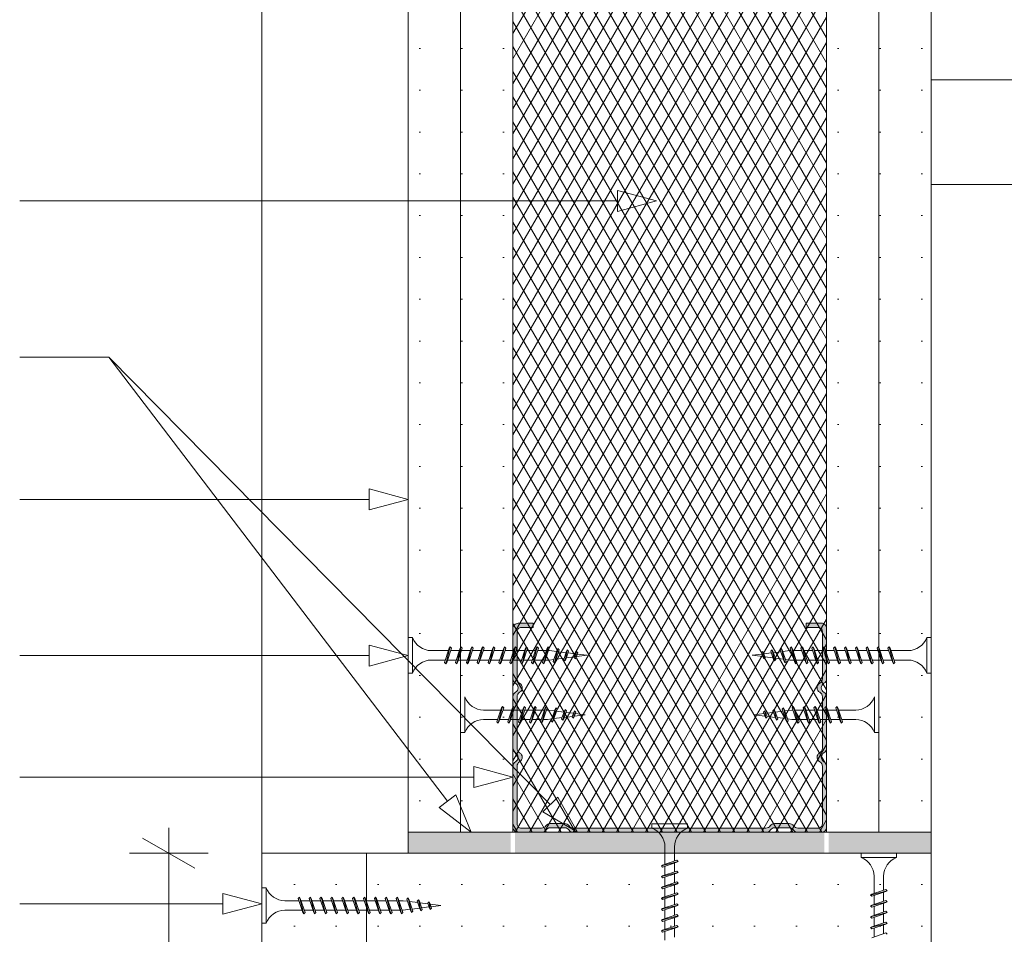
# Paper-space layout 'AD-01 DETAL MONTAŻU BRAMY' of a CAD drawing. Header units: millimetres. Extents: x 0 to 420, y 0 to 297.
# Tile 13 of 16: x 290 to 313, y 243 to 265. Entities that reach past the tile are written whole.
import ezdxf
from ezdxf.xclip import XClip

# ---------------------------------------------------------------- set-up
doc = ezdxf.new("R2010")
doc.units = ezdxf.units.MM
doc.header["$MEASUREMENT"] = 0
doc.header["$XCLIPFRAME"] = 0
for name, color, linetype, lineweight, true_color in [('0_Nr_pióra__170', 7, 'Continuous', 5, 0x1c1c1c), ('0_Nr_pióra__7', 7, 'Continuous', 18, 0x171717), ('A_ściany proj_Nr_pióra__21', 7, 'Continuous', 5, 0xb0b0b0)]:
    doc.layers.add(name, color=color, linetype=linetype, lineweight=lineweight, true_color=true_color)
for name, color, linetype, lineweight in [('0_Nr_pióra__2', 8, 'Continuous', 13), ('0_Nr_pióra__3', 252, 'Continuous', 13), ('A_stolarka_Nr_pióra__1', 7, 'Continuous', 20), ('A_wymiary_Nr_pióra__1', 7, 'Continuous', 20), ('A_wymiary_Nr_pióra__2', 8, 'Continuous', 13), ('A_ściany proj_Nr_pióra__1', 7, 'Continuous', 20), ('A_ściany proj_Nr_pióra__2', 8, 'Continuous', 13)]:
    doc.layers.add(name, color=color, linetype=linetype, lineweight=lineweight)
doc.layers.add('A_podrys', color=7, linetype='Continuous')
doc.layers.add('A_ściany proj', color=7, linetype='Continuous')
pattern_1 = [(0, (-17238.5636, -4224.6474), (0, 1), [0, -1])]

# ---------------------------------------------------------------- blocks, each defined once
blk = doc.blocks.new('Rysunek_3_3', base_point=(-17238.564, -4224.647))
at = {"linetype": 'Continuous', "lineweight": 0, "true_color": 0x4b4b4b}
blk.add_hatch(color=251, dxfattribs=at).paths.add_polyline_path([(301.658, 247.612, 0.267949), (301.72, 247.504, -0.57735), (301.72, 247.288, 0.267949), (301.658, 247.179), (301.658, 245.726, 0.414214), (301.783, 245.601), (302.344, 245.601, 0.247529), (302.447, 245.655, -0.247529), (302.55, 245.71), (302.9, 245.71, -0.247529), (303.003, 245.655, 0.247529), (303.106, 245.601), (307.709, 245.601, 0.247529), (307.812, 245.655, -0.247529), (307.915, 245.71), (308.265, 245.71, -0.247529), (308.368, 245.655, 0.247529), (308.471, 245.601), (309.033, 245.601, 0.414214), (309.158, 245.726), (309.158, 247.179, 0.267949), (309.095, 247.288, -0.57735), (309.095, 247.504, 0.267949), (309.158, 247.612), (309.158, 248.842, 0.267949), (309.095, 248.95, -0.57735), (309.095, 249.167, 0.267949), (309.158, 249.275), (309.158, 250.478, 0.414214), (309.033, 250.603), (308.67, 250.603), (308.67, 250.503), (308.958, 250.503, -0.414214), (309.058, 250.403), (309.058, 249.275, -0.267949), (308.995, 249.167, 0.57735), (308.995, 248.95, -0.267949), (309.058, 248.842), (309.058, 247.612, -0.267949), (308.995, 247.504, 0.57735), (308.995, 247.288, -0.267949), (309.058, 247.179), (309.058, 245.801, -0.414214), (308.958, 245.701), (308.471, 245.701, -0.247529), (308.368, 245.755, 0.247529), (308.265, 245.81), (307.915, 245.81, 0.247529), (307.812, 245.755, -0.247529), (307.709, 245.701), (303.106, 245.701, -0.247529), (303.003, 245.755, 0.247529), (302.9, 245.81), (302.55, 245.81, 0.247529), (302.447, 245.755, -0.247529), (302.344, 245.701), (301.858, 245.701, -0.414214), (301.758, 245.801), (301.758, 247.179, -0.267949), (301.82, 247.288, 0.57735), (301.82, 247.504, -0.267949), (301.758, 247.612), (301.758, 248.842, -0.267949), (301.82, 248.95, 0.57735), (301.82, 249.167, -0.267949), (301.758, 249.275), (301.758, 250.401, -0.414214), (301.858, 250.501), (302.146, 250.501), (302.146, 250.601), (301.783, 250.601, 0.414214), (301.658, 250.476), (301.658, 249.275, 0.267949), (301.72, 249.167, -0.57735), (301.72, 248.95, 0.267949), (301.658, 248.842)])
at = {"layer": 'A_ściany proj', "linetype": 'Continuous', "lineweight": 13}
h = blk.add_hatch(dxfattribs=at)
h.set_pattern_fill('gypsum_0003', color=8, style=0, pattern_type=2)
h.set_pattern_definition(pattern_1)
h.paths.add_polyline_path([(299.158, 283.135), (299.158, 245.601), (300.408, 245.601), (300.408, 283.135)])
h = blk.add_hatch(dxfattribs=at)
h.set_pattern_fill('gypsum_0003', color=8, style=0, pattern_type=2)
h.set_pattern_definition(pattern_1)
h.paths.add_polyline_path([(300.408, 283.135), (300.408, 245.601), (301.658, 245.601), (301.658, 283.135)])
h = blk.add_hatch(dxfattribs=at)
h.set_pattern_fill('batt_insulation_0003', color=8, style=0, pattern_type=2)
h.set_pattern_definition([(60, (-17238.56358, -4224.6474), (-0.259807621, 0.15), []), (120, (-17238.56358, -4224.6474), (0.259807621, 0.15), [])])
h.paths.add_polyline_path([(301.658, 245.601), (309.158, 245.601), (309.158, 283.135), (301.658, 283.135)])
h = blk.add_hatch(dxfattribs=at)
h.set_pattern_fill('gypsum_0003', color=8, style=0, pattern_type=2)
h.set_pattern_definition(pattern_1)
h.paths.add_polyline_path([(310.408, 245.601), (310.408, 283.135), (309.158, 283.135), (309.158, 245.601)])
h = blk.add_hatch(dxfattribs=at)
h.set_pattern_fill('gypsum_0003', color=8, style=0, pattern_type=2)
h.set_pattern_definition(pattern_1)
h.paths.add_polyline_path([(311.658, 245.601), (311.658, 283.135), (310.408, 283.135), (310.408, 245.601)])
for points in [[(299.158, 245.601), (299.158, 245.101), (301.608, 245.101), (301.608, 245.601)], [(301.708, 245.601), (301.708, 245.101), (309.108, 245.101), (309.108, 245.601)], [(309.208, 245.601), (309.208, 245.101), (311.658, 245.101), (311.658, 245.601)]]:
    blk.add_hatch(color=8, dxfattribs=at).paths.add_polyline_path(points)
h = blk.add_hatch(dxfattribs=at)
h.set_pattern_fill('gypsum_0003', color=8, style=0, pattern_type=2)
h.set_pattern_definition(pattern_1)
h.paths.add_polyline_path([(295.658, 245.101), (295.658, 223.601), (298.158, 223.601), (298.158, 245.101)])
h = blk.add_hatch(dxfattribs=at)
h.set_pattern_fill('gypsum_0003', color=8, style=0, pattern_type=2)
h.set_pattern_definition(pattern_1)
h.paths.add_polyline_path([(298.158, 245.101), (298.158, 242.601), (311.658, 242.601), (311.658, 245.101)])
at = {"layer": '0_Nr_pióra__170', "color": 250, "linetype": 'Continuous', "lineweight": 5, "true_color": 0x1c1c1c}
for p, q in [((291.766, 260.703), (289.867, 260.703)), ((304.156, 260.703), (291.766, 260.703)), ((292.001, 256.971), (289.867, 256.971)), ((292.001, 256.971), (289.867, 256.971)), ((300.092, 246.343), (292.001, 256.971)), ((302.552, 246.265), (292.001, 256.971)), ((292.001, 253.565), (289.867, 253.565)), ((298.224, 253.565), (292.001, 253.565)), ((292.001, 249.827), (289.867, 249.827)), ((298.224, 249.827), (292.001, 249.827)), ((292.001, 246.924), (289.867, 246.924)), ((300.724, 246.924), (292.001, 246.924)), ((292.001, 243.89), (289.867, 243.89)), ((294.724, 243.89), (292.001, 243.89))]:
    blk.add_line(p, q, dxfattribs=at)
at = {"layer": '0_Nr_pióra__2', "color": 8, "linetype": 'Continuous', "lineweight": 13}
for p, q in [((299.158, 250.26), (299.258, 250.26)), ((299.158, 249.41), (299.158, 250.26)), ((299.258, 249.41), (299.258, 250.26)), ((311.658, 250.26), (311.558, 250.26)), ((311.558, 249.41), (311.558, 250.26)), ((311.658, 249.41), (311.658, 250.26)), ((300.026, 249.666), (300.139, 250.003)), ((300.057, 249.635), (300.157, 250.035)), ((300.076, 249.666), (300.189, 250.003)), ((300.157, 250.035), (300.139, 250.003)), ((300.157, 250.035), (300.189, 250.003)), ((300.286, 249.666), (300.399, 250.003)), ((300.317, 249.635), (300.417, 250.035)), ((300.336, 249.666), (300.449, 250.003)), ((300.417, 250.035), (300.399, 250.003)), ((300.417, 250.035), (300.449, 250.003)), ((300.546, 249.666), (300.659, 250.003)), ((300.577, 249.635), (300.677, 250.035)), ((300.596, 249.666), (300.709, 250.003)), ((300.677, 250.035), (300.659, 250.003)), ((300.677, 250.035), (300.709, 250.003)), ((300.806, 249.666), (300.919, 250.003)), ((300.837, 249.635), (300.937, 250.035)), ((300.856, 249.666), (300.969, 250.003)), ((300.937, 250.035), (300.919, 250.003)), ((300.937, 250.035), (300.969, 250.003)), ((301.066, 249.666), (301.179, 250.003)), ((301.097, 249.635), (301.197, 250.035)), ((301.116, 249.666), (301.229, 250.003)), ((301.197, 250.035), (301.179, 250.003)), ((301.197, 250.035), (301.229, 250.003)), ((301.326, 249.666), (301.439, 250.003)), ((301.357, 249.635), (301.457, 250.035)), ((301.376, 249.666), (301.489, 250.003)), ((301.457, 250.035), (301.439, 250.003)), ((301.457, 250.035), (301.489, 250.003)), ((301.586, 249.666), (301.699, 250.003)), ((301.617, 249.635), (301.717, 250.035)), ((301.636, 249.666), (301.749, 250.003)), ((301.717, 250.035), (301.699, 250.003)), ((301.717, 250.035), (301.749, 250.003)), ((301.846, 249.666), (301.959, 250.003)), ((301.877, 249.635), (301.977, 250.035)), ((301.896, 249.666), (302.009, 250.003)), ((301.977, 250.035), (301.959, 250.003)), ((301.977, 250.035), (302.009, 250.003)), ((302.106, 249.666), (302.219, 250.003)), ((302.137, 249.635), (302.237, 250.035)), ((302.156, 249.666), (302.269, 250.003)), ((302.237, 250.035), (302.219, 250.003)), ((302.237, 250.035), (302.269, 250.003)), ((302.366, 249.666), (302.479, 250.003)), ((302.397, 249.635), (302.497, 250.035)), ((302.416, 249.666), (302.529, 250.003)), ((302.497, 250.035), (302.479, 250.003)), ((302.497, 250.035), (302.529, 250.003)), ((302.653, 249.656), (302.735, 250)), ((302.735, 250), (302.716, 249.968)), ((302.735, 250), (302.766, 249.968)), ((308.08, 250), (308.049, 249.968)), ((308.08, 250), (308.099, 249.968)), ((308.162, 249.656), (308.08, 250)), ((308.318, 250.035), (308.286, 250.003)), ((308.399, 249.666), (308.286, 250.003)), ((308.318, 250.035), (308.336, 250.003)), ((308.418, 249.635), (308.318, 250.035)), ((308.449, 249.666), (308.336, 250.003)), ((308.578, 250.035), (308.546, 250.003)), ((308.659, 249.666), (308.546, 250.003)), ((308.578, 250.035), (308.596, 250.003)), ((308.678, 249.635), (308.578, 250.035)), ((308.709, 249.666), (308.596, 250.003)), ((308.838, 250.035), (308.806, 250.003)), ((308.919, 249.666), (308.806, 250.003)), ((308.838, 250.035), (308.856, 250.003)), ((308.938, 249.635), (308.838, 250.035)), ((308.969, 249.666), (308.856, 250.003)), ((309.098, 250.035), (309.066, 250.003)), ((309.179, 249.666), (309.066, 250.003)), ((309.098, 250.035), (309.116, 250.003)), ((309.198, 249.635), (309.098, 250.035)), ((309.229, 249.666), (309.116, 250.003)), ((309.358, 250.035), (309.326, 250.003)), ((309.439, 249.666), (309.326, 250.003)), ((309.358, 250.035), (309.376, 250.003)), ((309.458, 249.635), (309.358, 250.035)), ((309.489, 249.666), (309.376, 250.003)), ((309.618, 250.035), (309.586, 250.003)), ((309.699, 249.666), (309.586, 250.003)), ((309.618, 250.035), (309.636, 250.003)), ((309.718, 249.635), (309.618, 250.035)), ((309.749, 249.666), (309.636, 250.003)), ((309.878, 250.035), (309.846, 250.003)), ((309.959, 249.666), (309.846, 250.003)), ((309.878, 250.035), (309.896, 250.003)), ((309.978, 249.635), (309.878, 250.035)), ((310.009, 249.666), (309.896, 250.003)), ((310.138, 250.035), (310.106, 250.003)), ((310.219, 249.666), (310.106, 250.003)), ((310.138, 250.035), (310.156, 250.003)), ((310.238, 249.635), (310.138, 250.035)), ((310.269, 249.666), (310.156, 250.003)), ((310.398, 250.035), (310.366, 250.003)), ((310.479, 249.666), (310.366, 250.003)), ((310.398, 250.035), (310.416, 250.003)), ((310.498, 249.635), (310.398, 250.035)), ((310.529, 249.666), (310.416, 250.003)), ((310.658, 250.035), (310.626, 250.003)), ((310.739, 249.666), (310.626, 250.003)), ((310.658, 250.035), (310.676, 250.003)), ((310.758, 249.635), (310.658, 250.035)), ((310.789, 249.666), (310.676, 250.003)), ((300.12, 249.947), (299.708, 249.947)), ((300.38, 249.947), (300.17, 249.947)), ((300.64, 249.947), (300.43, 249.947)), ((300.9, 249.947), (300.69, 249.947)), ((301.16, 249.947), (300.95, 249.947)), ((301.42, 249.947), (301.21, 249.947)), ((301.68, 249.947), (301.47, 249.947)), ((301.94, 249.947), (301.73, 249.947)), ((302.2, 249.947), (301.99, 249.947)), ((302.46, 249.947), (302.25, 249.947)), ((302.537, 249.947), (302.51, 249.947)), ((302.702, 249.927), (302.537, 249.947)), ((302.622, 249.687), (302.716, 249.968)), ((302.672, 249.687), (302.766, 249.968)), ((302.69, 249.741), (302.884, 249.766)), ((302.928, 249.898), (302.75, 249.921)), ((302.873, 249.734), (302.939, 249.931)), ((302.905, 249.703), (302.957, 249.963)), ((302.923, 249.734), (302.989, 249.931)), ((302.935, 249.772), (303.129, 249.796)), ((302.957, 249.963), (302.939, 249.931)), ((302.957, 249.963), (302.989, 249.931)), ((303.154, 249.87), (302.976, 249.892)), ((303.124, 249.781), (303.164, 249.898)), ((303.156, 249.75), (303.124, 249.781)), ((303.156, 249.75), (303.182, 249.93)), ((303.156, 249.75), (303.174, 249.781)), ((303.182, 249.93), (303.164, 249.898)), ((303.174, 249.781), (303.213, 249.898)), ((303.181, 249.803), (303.437, 249.835)), ((303.182, 249.93), (303.213, 249.898)), ((303.437, 249.835), (303.202, 249.864)), ((307.378, 249.835), (307.613, 249.864)), ((307.634, 249.803), (307.378, 249.835)), ((307.633, 249.93), (307.602, 249.898)), ((307.641, 249.781), (307.602, 249.898)), ((307.659, 249.75), (307.633, 249.93)), ((307.633, 249.93), (307.651, 249.898)), ((307.659, 249.75), (307.641, 249.781)), ((307.691, 249.781), (307.651, 249.898)), ((307.659, 249.75), (307.691, 249.781)), ((307.661, 249.87), (307.839, 249.892)), ((307.88, 249.772), (307.686, 249.796)), ((307.858, 249.963), (307.826, 249.931)), ((307.892, 249.734), (307.826, 249.931)), ((307.858, 249.963), (307.876, 249.931)), ((307.91, 249.703), (307.858, 249.963)), ((307.942, 249.734), (307.876, 249.931)), ((307.887, 249.898), (308.065, 249.921)), ((308.125, 249.741), (307.931, 249.766)), ((308.143, 249.687), (308.049, 249.968)), ((308.193, 249.687), (308.099, 249.968)), ((308.113, 249.927), (308.278, 249.947)), ((308.278, 249.947), (308.305, 249.947)), ((308.355, 249.947), (308.565, 249.947)), ((308.615, 249.947), (308.825, 249.947)), ((308.875, 249.947), (309.085, 249.947)), ((309.135, 249.947), (309.345, 249.947)), ((309.395, 249.947), (309.605, 249.947)), ((309.655, 249.947), (309.865, 249.947)), ((309.915, 249.947), (310.125, 249.947)), ((310.175, 249.947), (310.385, 249.947)), ((310.435, 249.947), (310.645, 249.947)), ((310.695, 249.947), (311.108, 249.947)), ((299.708, 249.722), (300.045, 249.722)), ((300.057, 249.635), (300.026, 249.666)), ((300.057, 249.635), (300.076, 249.666)), ((300.094, 249.722), (300.305, 249.722)), ((300.317, 249.635), (300.286, 249.666)), ((300.317, 249.635), (300.336, 249.666)), ((300.354, 249.722), (300.565, 249.722)), ((300.577, 249.635), (300.546, 249.666)), ((300.577, 249.635), (300.596, 249.666)), ((300.614, 249.722), (300.825, 249.722)), ((300.837, 249.635), (300.806, 249.666)), ((300.837, 249.635), (300.856, 249.666)), ((300.874, 249.722), (301.085, 249.722)), ((301.097, 249.635), (301.066, 249.666)), ((301.097, 249.635), (301.116, 249.666)), ((301.134, 249.722), (301.345, 249.722)), ((301.357, 249.635), (301.326, 249.666)), ((301.357, 249.635), (301.376, 249.666)), ((301.394, 249.722), (301.605, 249.722)), ((301.617, 249.635), (301.586, 249.666)), ((301.617, 249.635), (301.636, 249.666)), ((301.654, 249.722), (301.865, 249.722)), ((301.877, 249.635), (301.846, 249.666)), ((301.877, 249.635), (301.896, 249.666)), ((301.914, 249.722), (302.125, 249.722)), ((302.137, 249.635), (302.106, 249.666)), ((302.137, 249.635), (302.156, 249.666)), ((302.174, 249.722), (302.385, 249.722)), ((302.397, 249.635), (302.366, 249.666)), ((302.397, 249.635), (302.416, 249.666)), ((302.434, 249.722), (302.537, 249.722)), ((302.537, 249.722), (302.638, 249.735)), ((302.653, 249.656), (302.622, 249.687)), ((302.653, 249.656), (302.672, 249.687)), ((302.905, 249.703), (302.873, 249.734)), ((302.905, 249.703), (302.923, 249.734)), ((307.91, 249.703), (307.892, 249.734)), ((307.91, 249.703), (307.942, 249.734)), ((308.162, 249.656), (308.143, 249.687)), ((308.162, 249.656), (308.193, 249.687)), ((308.278, 249.722), (308.177, 249.735)), ((308.381, 249.722), (308.278, 249.722)), ((308.418, 249.635), (308.399, 249.666)), ((308.418, 249.635), (308.449, 249.666)), ((308.641, 249.722), (308.43, 249.722)), ((308.678, 249.635), (308.659, 249.666)), ((308.678, 249.635), (308.709, 249.666)), ((308.901, 249.722), (308.69, 249.722)), ((308.938, 249.635), (308.919, 249.666)), ((308.938, 249.635), (308.969, 249.666)), ((309.161, 249.722), (308.95, 249.722)), ((309.198, 249.635), (309.179, 249.666)), ((309.198, 249.635), (309.229, 249.666)), ((309.421, 249.722), (309.21, 249.722)), ((309.458, 249.635), (309.439, 249.666)), ((309.458, 249.635), (309.489, 249.666)), ((309.681, 249.722), (309.47, 249.722)), ((309.718, 249.635), (309.699, 249.666)), ((309.718, 249.635), (309.749, 249.666)), ((309.941, 249.722), (309.73, 249.722)), ((309.978, 249.635), (309.959, 249.666)), ((309.978, 249.635), (310.009, 249.666)), ((310.201, 249.722), (309.99, 249.722)), ((310.238, 249.635), (310.219, 249.666)), ((310.238, 249.635), (310.269, 249.666)), ((310.461, 249.722), (310.25, 249.722)), ((310.498, 249.635), (310.479, 249.666)), ((310.498, 249.635), (310.529, 249.666)), ((310.721, 249.722), (310.51, 249.722)), ((310.758, 249.635), (310.739, 249.666)), ((310.758, 249.635), (310.789, 249.666)), ((311.108, 249.722), (310.77, 249.722)), ((299.158, 249.41), (299.258, 249.41)), ((311.658, 249.41), (311.558, 249.41)), ((300.408, 247.988), (300.408, 248.838)), ((300.508, 247.988), (300.508, 248.838)), ((310.308, 247.988), (310.308, 248.838)), ((310.408, 247.988), (310.408, 248.838)), ((301.308, 248.213), (301.408, 248.613)), ((301.408, 248.613), (301.389, 248.582)), ((301.408, 248.613), (301.439, 248.582)), ((301.568, 248.213), (301.668, 248.613)), ((301.668, 248.613), (301.649, 248.582)), ((301.668, 248.613), (301.699, 248.582)), ((301.828, 248.213), (301.928, 248.613)), ((301.928, 248.613), (301.909, 248.582)), ((301.928, 248.613), (301.959, 248.582)), ((302.088, 248.213), (302.188, 248.613)), ((302.188, 248.613), (302.169, 248.582)), ((302.188, 248.613), (302.219, 248.582)), ((302.348, 248.213), (302.448, 248.613)), ((302.448, 248.613), (302.429, 248.582)), ((302.448, 248.613), (302.479, 248.582)), ((308.368, 248.613), (308.336, 248.582)), ((308.368, 248.613), (308.386, 248.582)), ((308.468, 248.213), (308.368, 248.613)), ((308.628, 248.613), (308.596, 248.582)), ((308.628, 248.613), (308.646, 248.582)), ((308.728, 248.213), (308.628, 248.613)), ((308.888, 248.613), (308.856, 248.582)), ((308.988, 248.213), (308.888, 248.613)), ((308.888, 248.613), (308.906, 248.582)), ((309.148, 248.613), (309.116, 248.582)), ((309.148, 248.613), (309.166, 248.582)), ((309.248, 248.213), (309.148, 248.613)), ((309.408, 248.613), (309.376, 248.582)), ((309.508, 248.213), (309.408, 248.613)), ((309.408, 248.613), (309.426, 248.582)), ((301.37, 248.526), (300.958, 248.526)), ((301.276, 248.245), (301.389, 248.582)), ((301.326, 248.245), (301.439, 248.582)), ((301.63, 248.526), (301.42, 248.526)), ((301.536, 248.245), (301.649, 248.582)), ((301.586, 248.245), (301.699, 248.582)), ((301.89, 248.526), (301.68, 248.526)), ((301.796, 248.245), (301.909, 248.582)), ((301.846, 248.245), (301.959, 248.582)), ((302.15, 248.526), (301.94, 248.526)), ((302.056, 248.245), (302.169, 248.582)), ((302.106, 248.245), (302.219, 248.582)), ((302.41, 248.526), (302.2, 248.526)), ((302.316, 248.245), (302.429, 248.582)), ((302.366, 248.245), (302.479, 248.582)), ((302.488, 248.526), (302.46, 248.526)), ((302.488, 248.526), (302.653, 248.505)), ((302.572, 248.266), (302.667, 248.547)), ((302.604, 248.235), (302.685, 248.578)), ((302.622, 248.266), (302.717, 248.547)), ((302.685, 248.578), (302.667, 248.547)), ((302.685, 248.578), (302.717, 248.547)), ((302.701, 248.499), (302.879, 248.477)), ((302.824, 248.313), (302.89, 248.51)), ((302.855, 248.282), (302.908, 248.541)), ((302.873, 248.313), (302.939, 248.51)), ((302.886, 248.351), (303.08, 248.375)), ((302.908, 248.541), (302.89, 248.51)), ((302.908, 248.541), (302.939, 248.51)), ((302.926, 248.471), (303.105, 248.449)), ((303.075, 248.36), (303.114, 248.477)), ((303.106, 248.329), (303.075, 248.36)), ((303.106, 248.329), (303.132, 248.508)), ((303.106, 248.329), (303.125, 248.36)), ((303.132, 248.508), (303.114, 248.477)), ((303.125, 248.36), (303.164, 248.477)), ((303.132, 248.508), (303.164, 248.477)), ((303.132, 248.381), (303.388, 248.413)), ((303.152, 248.443), (303.388, 248.413)), ((307.663, 248.443), (307.427, 248.413)), ((307.683, 248.381), (307.427, 248.413)), ((307.683, 248.508), (307.651, 248.477)), ((307.69, 248.36), (307.651, 248.477)), ((307.709, 248.329), (307.683, 248.508)), ((307.683, 248.508), (307.701, 248.477)), ((307.709, 248.329), (307.69, 248.36)), ((307.74, 248.36), (307.701, 248.477)), ((307.709, 248.329), (307.74, 248.36)), ((307.889, 248.471), (307.71, 248.449)), ((307.929, 248.351), (307.735, 248.375)), ((307.907, 248.541), (307.876, 248.51)), ((307.942, 248.313), (307.876, 248.51)), ((307.96, 248.282), (307.907, 248.541)), ((307.907, 248.541), (307.925, 248.51)), ((307.991, 248.313), (307.925, 248.51)), ((308.114, 248.499), (307.936, 248.477)), ((308.13, 248.578), (308.098, 248.547)), ((308.193, 248.266), (308.098, 248.547)), ((308.13, 248.578), (308.148, 248.547)), ((308.211, 248.235), (308.13, 248.578)), ((308.243, 248.266), (308.148, 248.547)), ((308.327, 248.526), (308.162, 248.505)), ((308.327, 248.526), (308.355, 248.526)), ((308.449, 248.245), (308.336, 248.582)), ((308.499, 248.245), (308.386, 248.582)), ((308.405, 248.526), (308.615, 248.526)), ((308.709, 248.245), (308.596, 248.582)), ((308.759, 248.245), (308.646, 248.582)), ((308.665, 248.526), (308.875, 248.526)), ((308.969, 248.245), (308.856, 248.582)), ((309.019, 248.245), (308.906, 248.582)), ((308.925, 248.526), (309.135, 248.526)), ((309.229, 248.245), (309.116, 248.582)), ((309.279, 248.245), (309.166, 248.582)), ((309.185, 248.526), (309.395, 248.526)), ((309.489, 248.245), (309.376, 248.582)), ((309.539, 248.245), (309.426, 248.582)), ((309.445, 248.526), (309.858, 248.526)), ((300.958, 248.301), (301.295, 248.301)), ((301.308, 248.213), (301.276, 248.245)), ((301.308, 248.213), (301.326, 248.245)), ((301.345, 248.301), (301.555, 248.301)), ((301.568, 248.213), (301.536, 248.245)), ((301.568, 248.213), (301.586, 248.245)), ((301.605, 248.301), (301.815, 248.301)), ((301.828, 248.213), (301.796, 248.245)), ((301.828, 248.213), (301.846, 248.245)), ((301.865, 248.301), (302.075, 248.301)), ((302.088, 248.213), (302.056, 248.245)), ((302.088, 248.213), (302.106, 248.245)), ((302.125, 248.301), (302.335, 248.301)), ((302.348, 248.213), (302.316, 248.245)), ((302.348, 248.213), (302.366, 248.245)), ((302.385, 248.301), (302.488, 248.301)), ((302.488, 248.301), (302.588, 248.314)), ((302.604, 248.235), (302.572, 248.266)), ((302.604, 248.235), (302.622, 248.266)), ((302.64, 248.32), (302.834, 248.344)), ((302.855, 248.282), (302.824, 248.313)), ((302.855, 248.282), (302.873, 248.313)), ((307.96, 248.282), (307.942, 248.313)), ((307.96, 248.282), (307.991, 248.313)), ((308.175, 248.32), (307.981, 248.344)), ((308.211, 248.235), (308.193, 248.266)), ((308.211, 248.235), (308.243, 248.266)), ((308.327, 248.301), (308.227, 248.314)), ((308.43, 248.301), (308.327, 248.301)), ((308.468, 248.213), (308.449, 248.245)), ((308.468, 248.213), (308.499, 248.245)), ((308.69, 248.301), (308.48, 248.301)), ((308.728, 248.213), (308.709, 248.245)), ((308.728, 248.213), (308.759, 248.245)), ((308.95, 248.301), (308.74, 248.301)), ((308.988, 248.213), (308.969, 248.245)), ((308.988, 248.213), (309.019, 248.245)), ((309.21, 248.301), (309, 248.301)), ((309.248, 248.213), (309.229, 248.245)), ((309.248, 248.213), (309.279, 248.245)), ((309.47, 248.301), (309.26, 248.301)), ((309.508, 248.213), (309.489, 248.245)), ((309.508, 248.213), (309.539, 248.245)), ((309.858, 248.301), (309.52, 248.301)), ((300.408, 247.988), (300.508, 247.988)), ((310.408, 247.988), (310.308, 247.988)), ((304.983, 245.801), (304.983, 245.701)), ((305.833, 245.801), (304.983, 245.801)), ((305.833, 245.801), (305.833, 245.701)), ((305.833, 245.701), (304.983, 245.701)), ((305.295, 244.838), (305.295, 245.251)), ((305.52, 245.251), (305.52, 244.914)), ((309.983, 245.101), (309.983, 245.001)), ((310.833, 245.101), (309.983, 245.101)), ((310.833, 245.101), (310.833, 245.001)), ((305.608, 244.901), (305.208, 244.801)), ((305.576, 244.933), (305.239, 244.819)), ((305.576, 244.883), (305.239, 244.77)), ((305.52, 244.864), (305.52, 244.654)), ((305.608, 244.901), (305.576, 244.933)), ((305.608, 244.901), (305.576, 244.883)), ((310.833, 245.001), (309.983, 245.001)), ((305.208, 244.801), (305.239, 244.819)), ((305.208, 244.801), (305.239, 244.77)), ((305.608, 244.641), (305.208, 244.541)), ((305.576, 244.673), (305.239, 244.559)), ((305.576, 244.623), (305.239, 244.51)), ((305.295, 244.578), (305.295, 244.788)), ((305.52, 244.604), (305.52, 244.394)), ((305.608, 244.641), (305.576, 244.673)), ((305.608, 244.641), (305.576, 244.623)), ((305.208, 244.541), (305.239, 244.559)), ((305.208, 244.541), (305.239, 244.51)), ((305.608, 244.381), (305.208, 244.281)), ((305.576, 244.413), (305.239, 244.299)), ((305.576, 244.363), (305.239, 244.25)), ((305.295, 244.318), (305.295, 244.528)), ((305.608, 244.381), (305.576, 244.413)), ((305.608, 244.381), (305.576, 244.363)), ((310.295, 244.138), (310.295, 244.551)), ((310.52, 244.551), (310.52, 244.214)), ((295.658, 244.276), (295.758, 244.276)), ((295.658, 244.276), (295.658, 243.426)), ((295.758, 244.276), (295.758, 243.426)), ((305.208, 244.281), (305.239, 244.299)), ((305.208, 244.281), (305.239, 244.25)), ((305.608, 244.121), (305.208, 244.021)), ((305.576, 244.153), (305.239, 244.039)), ((305.295, 244.058), (305.295, 244.268)), ((305.52, 244.344), (305.52, 244.134)), ((305.608, 244.121), (305.576, 244.153)), ((305.608, 244.121), (305.576, 244.103)), ((310.608, 244.201), (310.208, 244.101)), ((310.208, 244.101), (310.239, 244.119)), ((310.576, 244.233), (310.239, 244.119)), ((310.576, 244.183), (310.239, 244.07)), ((310.52, 244.164), (310.52, 243.954)), ((310.608, 244.201), (310.576, 244.233)), ((310.608, 244.201), (310.576, 244.183)), ((296.208, 243.963), (296.545, 243.963)), ((296.557, 244.051), (296.526, 244.019)), ((296.526, 244.019), (296.639, 243.682)), ((296.557, 244.051), (296.576, 244.019)), ((296.557, 244.051), (296.657, 243.651)), ((296.576, 244.019), (296.689, 243.682)), ((296.594, 243.963), (296.805, 243.963)), ((296.817, 244.051), (296.786, 244.019)), ((296.786, 244.019), (296.899, 243.682)), ((296.817, 244.051), (296.836, 244.019)), ((296.817, 244.051), (296.917, 243.651)), ((296.836, 244.019), (296.949, 243.682)), ((296.854, 243.963), (297.065, 243.963)), ((297.077, 244.051), (297.046, 244.019)), ((297.046, 244.019), (297.159, 243.682)), ((297.077, 244.051), (297.096, 244.019)), ((297.077, 244.051), (297.177, 243.651)), ((297.096, 244.019), (297.209, 243.682)), ((297.114, 243.963), (297.325, 243.963)), ((297.337, 244.051), (297.306, 244.019)), ((297.306, 244.019), (297.419, 243.682)), ((297.337, 244.051), (297.356, 244.019)), ((297.337, 244.051), (297.437, 243.651)), ((297.356, 244.019), (297.469, 243.682)), ((297.374, 243.963), (297.585, 243.963)), ((297.597, 244.051), (297.566, 244.019)), ((297.566, 244.019), (297.679, 243.682)), ((297.597, 244.051), (297.616, 244.019)), ((297.597, 244.051), (297.697, 243.651)), ((297.616, 244.019), (297.729, 243.682)), ((297.634, 243.963), (297.845, 243.963)), ((297.857, 244.051), (297.826, 244.019)), ((297.826, 244.019), (297.939, 243.682)), ((297.857, 244.051), (297.876, 244.019)), ((297.857, 244.051), (297.957, 243.651)), ((297.876, 244.019), (297.989, 243.682)), ((297.894, 243.963), (298.105, 243.963)), ((298.117, 244.051), (298.086, 244.019)), ((298.086, 244.019), (298.199, 243.682)), ((298.117, 244.051), (298.136, 244.019)), ((298.117, 244.051), (298.217, 243.651)), ((298.136, 244.019), (298.249, 243.682)), ((298.154, 243.963), (298.365, 243.963)), ((298.377, 244.051), (298.346, 244.019)), ((298.346, 244.019), (298.459, 243.682)), ((298.377, 244.051), (298.396, 244.019)), ((298.377, 244.051), (298.477, 243.651)), ((298.396, 244.019), (298.509, 243.682)), ((298.414, 243.963), (298.625, 243.963)), ((298.637, 244.051), (298.606, 244.019)), ((298.606, 244.019), (298.719, 243.682)), ((298.637, 244.051), (298.656, 244.019)), ((298.637, 244.051), (298.737, 243.651)), ((298.656, 244.019), (298.769, 243.682)), ((298.674, 243.963), (298.885, 243.963)), ((298.897, 244.051), (298.866, 244.019)), ((298.866, 244.019), (298.979, 243.682)), ((298.897, 244.051), (298.916, 244.019)), ((298.897, 244.051), (298.997, 243.651)), ((298.916, 244.019), (299.029, 243.682)), ((298.934, 243.963), (299.037, 243.963)), ((299.037, 243.963), (299.138, 243.951)), ((299.153, 244.03), (299.122, 243.998)), ((299.122, 243.998), (299.216, 243.718)), ((299.153, 244.03), (299.172, 243.998)), ((299.153, 244.03), (299.235, 243.686)), ((299.172, 243.998), (299.266, 243.718)), ((299.19, 243.944), (299.384, 243.92)), ((299.405, 243.983), (299.373, 243.951)), ((299.373, 243.951), (299.439, 243.755)), ((299.405, 243.983), (299.457, 243.723)), ((299.405, 243.983), (299.423, 243.951)), ((299.423, 243.951), (299.489, 243.755)), ((299.435, 243.914), (299.629, 243.889)), ((299.656, 243.936), (299.624, 243.904)), ((299.624, 243.904), (299.664, 243.788)), ((299.656, 243.936), (299.682, 243.756)), ((299.656, 243.936), (299.674, 243.904)), ((299.674, 243.904), (299.713, 243.788)), ((299.681, 243.883), (299.937, 243.851)), ((305.208, 244.021), (305.239, 244.039)), ((305.208, 244.021), (305.239, 243.99)), ((305.576, 244.103), (305.239, 243.99)), ((305.576, 243.893), (305.239, 243.779)), ((305.295, 243.798), (305.295, 244.008)), ((305.52, 244.084), (305.52, 243.874)), ((305.608, 243.861), (305.576, 243.893)), ((310.208, 244.101), (310.239, 244.07)), ((310.608, 243.941), (310.208, 243.841)), ((310.576, 243.973), (310.239, 243.859)), ((310.576, 243.923), (310.239, 243.81)), ((310.295, 243.878), (310.295, 244.088)), ((310.52, 243.904), (310.52, 243.694)), ((310.608, 243.941), (310.576, 243.973)), ((310.608, 243.941), (310.576, 243.923)), ((296.62, 243.738), (296.208, 243.738)), ((296.657, 243.651), (296.639, 243.682)), ((296.657, 243.651), (296.689, 243.682)), ((296.88, 243.738), (296.67, 243.738)), ((296.917, 243.651), (296.899, 243.682)), ((296.917, 243.651), (296.949, 243.682)), ((297.14, 243.738), (296.93, 243.738)), ((297.177, 243.651), (297.159, 243.682)), ((297.177, 243.651), (297.209, 243.682)), ((297.4, 243.738), (297.19, 243.738)), ((297.437, 243.651), (297.419, 243.682)), ((297.437, 243.651), (297.469, 243.682)), ((297.66, 243.738), (297.45, 243.738)), ((297.697, 243.651), (297.679, 243.682)), ((297.697, 243.651), (297.729, 243.682)), ((297.92, 243.738), (297.71, 243.738)), ((297.957, 243.651), (297.939, 243.682)), ((297.957, 243.651), (297.989, 243.682)), ((298.18, 243.738), (297.97, 243.738)), ((298.217, 243.651), (298.199, 243.682)), ((298.217, 243.651), (298.249, 243.682)), ((298.44, 243.738), (298.23, 243.738)), ((298.477, 243.651), (298.459, 243.682)), ((298.477, 243.651), (298.509, 243.682)), ((298.7, 243.738), (298.49, 243.738)), ((298.737, 243.651), (298.719, 243.682)), ((298.737, 243.651), (298.769, 243.682)), ((298.96, 243.738), (298.75, 243.738)), ((298.997, 243.651), (298.979, 243.682)), ((298.997, 243.651), (299.029, 243.682)), ((299.037, 243.738), (299.01, 243.738)), ((299.202, 243.759), (299.037, 243.738)), ((299.235, 243.686), (299.216, 243.718)), ((299.235, 243.686), (299.266, 243.718)), ((299.428, 243.787), (299.25, 243.765)), ((299.457, 243.723), (299.439, 243.755)), ((299.457, 243.723), (299.489, 243.755)), ((299.654, 243.816), (299.476, 243.793)), ((299.682, 243.756), (299.664, 243.788)), ((299.682, 243.756), (299.713, 243.788)), ((299.937, 243.851), (299.702, 243.822)), ((305.608, 243.861), (305.208, 243.761)), ((305.208, 243.761), (305.239, 243.779)), ((305.208, 243.761), (305.239, 243.73)), ((305.576, 243.843), (305.239, 243.73)), ((305.295, 243.538), (305.295, 243.748)), ((305.52, 243.824), (305.52, 243.614)), ((305.608, 243.861), (305.576, 243.843)), ((310.208, 243.841), (310.239, 243.859)), ((310.208, 243.841), (310.239, 243.81)), ((310.608, 243.681), (310.208, 243.581)), ((310.576, 243.713), (310.239, 243.599)), ((310.576, 243.663), (310.239, 243.55)), ((310.295, 243.618), (310.295, 243.828)), ((310.52, 243.644), (310.52, 243.434)), ((310.608, 243.681), (310.576, 243.713)), ((310.608, 243.681), (310.576, 243.663)), ((295.658, 243.426), (295.758, 243.426)), ((305.608, 243.601), (305.208, 243.501)), ((305.208, 243.501), (305.239, 243.519)), ((305.208, 243.501), (305.239, 243.47)), ((305.576, 243.633), (305.239, 243.519)), ((305.576, 243.583), (305.239, 243.47)), ((305.295, 243.278), (305.295, 243.488)), ((305.52, 243.564), (305.52, 243.354)), ((305.608, 243.601), (305.576, 243.633)), ((305.608, 243.601), (305.576, 243.583)), ((310.208, 243.581), (310.239, 243.599)), ((310.208, 243.581), (310.239, 243.55)), ((310.608, 243.421), (310.208, 243.321)), ((310.576, 243.453), (310.239, 243.339)), ((310.295, 243.358), (310.295, 243.568)), ((310.608, 243.421), (310.576, 243.453)), ((310.608, 243.421), (310.576, 243.403)), ((305.608, 243.341), (305.208, 243.241)), ((305.208, 243.241), (305.239, 243.259)), ((305.208, 243.241), (305.239, 243.21)), ((305.576, 243.373), (305.239, 243.259)), ((305.576, 243.323), (305.239, 243.21)), ((305.295, 243.018), (305.295, 243.228)), ((305.52, 243.304), (305.52, 243.094)), ((305.608, 243.341), (305.576, 243.373)), ((305.608, 243.341), (305.576, 243.323)), ((310.208, 243.321), (310.239, 243.339)), ((310.208, 243.321), (310.239, 243.29)), ((310.576, 243.403), (310.239, 243.29)), ((310.576, 243.193), (310.239, 243.079)), ((310.295, 243.098), (310.295, 243.308)), ((310.52, 243.384), (310.52, 243.174)), ((310.608, 243.161), (310.576, 243.193))]:
    blk.add_line(p, q, dxfattribs=at)
for centre, start, end in [((299.716, 250.439), 201.3836, 269.0608), ((311.099, 250.439), 270.9392, 338.6164), ((299.716, 249.23), 90.9391, 158.6163), ((311.099, 249.23), 21.3837, 89.0609), ((300.966, 249.018), 201.3836, 269.0608), ((309.849, 249.018), 270.9392, 338.6164), ((300.966, 247.809), 90.9391, 158.6163), ((309.849, 247.809), 21.3837, 89.0609), ((304.803, 245.243), 0.9392, 68.6164), ((306.012, 245.243), 111.3837, 179.0609), ((309.803, 244.543), 0.9392, 68.6164), ((311.012, 244.543), 111.3837, 179.0609), ((296.216, 244.455), 201.3837, 269.0609), ((296.216, 243.247), 90.9392, 158.6164)]:
    blk.add_arc(centre, 0.492, start, end, dxfattribs=at)
at = {"layer": '0_Nr_pióra__3', "color": 252, "linetype": 'Continuous', "lineweight": 13, "flags": 128}
blk.add_lwpolyline([(301.658, 247.612, 0.267949), (301.72, 247.504, -0.57735), (301.72, 247.288, 0.267949), (301.658, 247.179), (301.658, 245.726, 0.414214), (301.783, 245.601), (302.344, 245.601, 0.247529), (302.447, 245.655, -0.247529), (302.55, 245.71), (302.9, 245.71, -0.247529), (303.003, 245.655, 0.247529), (303.106, 245.601), (307.709, 245.601, 0.247529), (307.812, 245.655, -0.247529), (307.915, 245.71), (308.265, 245.71, -0.247529), (308.368, 245.655, 0.247529), (308.471, 245.601), (309.033, 245.601, 0.414214), (309.158, 245.726), (309.158, 247.179, 0.267949), (309.095, 247.288, -0.57735), (309.095, 247.504, 0.267949), (309.158, 247.612), (309.158, 248.842, 0.267949), (309.095, 248.95, -0.57735), (309.095, 249.167, 0.267949), (309.158, 249.275), (309.158, 250.478, 0.414214), (309.033, 250.603), (308.67, 250.603), (308.67, 250.503), (308.958, 250.503, -0.414214), (309.058, 250.403), (309.058, 249.275, -0.267949), (308.995, 249.167, 0.57735), (308.995, 248.95, -0.267949), (309.058, 248.842), (309.058, 247.612, -0.267949), (308.995, 247.504, 0.57735), (308.995, 247.288, -0.267949), (309.058, 247.179), (309.058, 245.801, -0.414214), (308.958, 245.701), (308.471, 245.701, -0.247529), (308.368, 245.755, 0.247529), (308.265, 245.81), (307.915, 245.81, 0.247529), (307.812, 245.755, -0.247529), (307.709, 245.701), (303.106, 245.701, -0.247529), (303.003, 245.755, 0.247529), (302.9, 245.81), (302.55, 245.81, 0.247529), (302.447, 245.755, -0.247529), (302.344, 245.701), (301.858, 245.701, -0.414214), (301.758, 245.801), (301.758, 247.179, -0.267949), (301.82, 247.288, 0.57735), (301.82, 247.504, -0.267949), (301.758, 247.612), (301.758, 248.842, -0.267949), (301.82, 248.95, 0.57735), (301.82, 249.167, -0.267949), (301.758, 249.275), (301.758, 250.401, -0.414214), (301.858, 250.501), (302.146, 250.501), (302.146, 250.601), (301.783, 250.601, 0.414214), (301.658, 250.476), (301.658, 249.275, 0.267949), (301.72, 249.167, -0.57735), (301.72, 248.95, 0.267949), (301.658, 248.842)], format="xyb", close=True, dxfattribs=at)
at = {"layer": '0_Nr_pióra__7', "color": 250, "linetype": 'Continuous', "lineweight": 18, "true_color": 0x171717}
for p, q in [((304.156, 260.453), (304.156, 260.953)), ((305.089, 260.703), (304.156, 260.953)), ((305.089, 260.703), (304.156, 260.453)), ((298.224, 253.315), (298.224, 253.815)), ((299.158, 253.565), (298.224, 253.815)), ((299.158, 253.565), (298.224, 253.315)), ((298.224, 249.577), (298.224, 250.077)), ((299.158, 249.827), (298.224, 250.077)), ((299.158, 249.827), (298.224, 249.577)), ((300.724, 246.674), (300.724, 247.174)), ((301.658, 246.924), (300.724, 247.174)), ((301.658, 246.924), (300.724, 246.674)), ((299.893, 246.192), (300.291, 246.495)), ((300.658, 245.601), (300.291, 246.495)), ((302.374, 246.09), (302.73, 246.441)), ((303.206, 245.601), (302.73, 246.441)), ((300.658, 245.601), (299.893, 246.192)), ((303.206, 245.601), (302.374, 246.09)), ((294.724, 243.64), (294.724, 244.14)), ((295.658, 243.89), (294.724, 244.14)), ((295.658, 243.89), (294.724, 243.64))]:
    blk.add_line(p, q, dxfattribs=at)
at = {"layer": 'A_stolarka_Nr_pióra__1', "color": 7, "linetype": 'Continuous', "lineweight": 20}
for p, q in [((311.658, 226.101), (311.658, 263.601)), ((311.658, 263.601), (349.158, 263.601)), ((346.658, 261.101), (311.658, 261.101))]:
    blk.add_line(p, q, dxfattribs=at)
at = {"layer": 'A_wymiary_Nr_pióra__1', "color": 7, "linetype": 'Continuous', "lineweight": 20}
blk.add_line((294.057, 244.74), (292.807, 245.462), dxfattribs=at)
at = {"layer": 'A_wymiary_Nr_pióra__2', "color": 8, "linetype": 'Continuous', "lineweight": 13}
for p, q in [((293.432, 245.101), (293.432, 245.712)), ((294.37, 245.101), (292.495, 245.101)), ((293.432, 240.101), (293.432, 245.101))]:
    blk.add_line(p, q, dxfattribs=at)
at = {"layer": 'A_ściany proj_Nr_pióra__1', "color": 7, "linetype": 'Continuous', "lineweight": 20}
for q in [(295.658, 221.101), (299.158, 245.101)]:
    blk.add_line((295.658, 245.101), q, dxfattribs=at)
at = {"layer": 'A_ściany proj_Nr_pióra__1', "color": 7, "linetype": 'Continuous', "lineweight": 20, "flags": 128}
for points in [[(299.158, 283.135), (299.158, 245.101)], [(311.658, 245.101), (311.658, 283.135)], [(299.158, 245.101), (311.658, 245.101)]]:
    blk.add_lwpolyline(points, dxfattribs=at)
at = {"layer": 'A_ściany proj_Nr_pióra__2', "color": 8, "linetype": 'Continuous', "lineweight": 13, "flags": 128}
blk.add_lwpolyline([(295.658, 245.101), (295.658, 283.135)], dxfattribs=at)
at = {"layer": 'A_ściany proj_Nr_pióra__21', "color": 253, "linetype": 'Continuous', "lineweight": 5, "true_color": 0xb0b0b0}
for p, q in [((300.408, 283.135), (300.408, 245.601)), ((301.658, 283.135), (301.658, 245.601)), ((309.158, 245.601), (309.158, 283.135)), ((310.408, 245.601), (310.408, 283.135)), ((299.158, 245.601), (311.658, 245.601)), ((298.158, 245.101), (298.158, 223.601))]:
    blk.add_line(p, q, dxfattribs=at)

psp = doc.layouts.new('AD-01 DETAL MONTAŻU BRAMY')

# ---------------------------------------------------------------- block references
at = {"layer": 'A_podrys', "color": 37, "linetype": 'Continuous', "lineweight": 5, "true_color": 0x656532}
ref = psp.add_blockref('Rysunek_3_3', (-17238.564, -4224.647), dxfattribs=at)
XClip(ref).set_block_clipping_path([(239.3647330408, 179.5454022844), (411.767983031, 287.681131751)])

doc.saveas('drawing.dxf')
